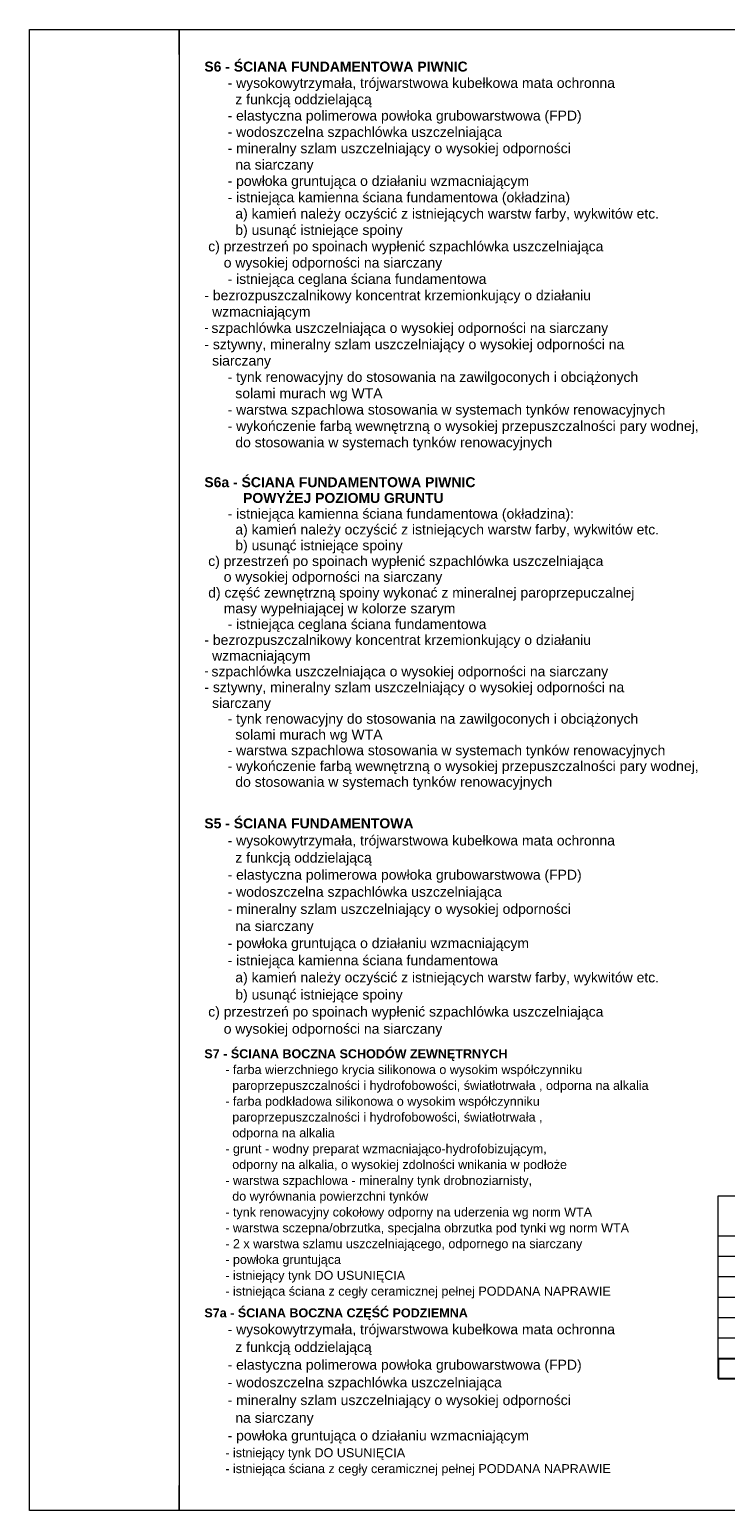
# Model space of a CAD drawing. Extents: x -145259 to -66341, y -2316 to 227384.
# Tile 13 of 143: x -109059 to -95115, y -2316 to 27384. Entities that reach past the tile are written whole.
import ezdxf

# ---------------------------------------------------------------- set-up
doc = ezdxf.new("R2010")
doc.units = 0
doc.header["$MEASUREMENT"] = 0
for name, color, linetype, lineweight in [('Arch opisy_Nr_Pióra__1', 7, 'Continuous', 25), ('Arch opisy_Nr_Pióra__21', 7, 'Continuous', 13), ('Arch opisy_Nr_Pióra__5', 7, 'Continuous', 13), ('ARCH TABELA_Nr_Pióra__21', 7, 'Continuous', 13)]:
    doc.layers.add(name, color=color, linetype=linetype, lineweight=lineweight)
doc.styles.add('GENERATED_STYLE_8', font='txt')

msp = doc.modelspace()

# ---------------------------------------------------------------- linework, layer by layer
at = {"layer": 'Arch opisy_Nr_Pióra__1', "linetype": 'Continuous'}
for p, q in [((-95259.9, 731.7), (-95259.9, 330.2)), ((-95259.9, 731.7), (-86259.9, 731.7)), ((-95259.9, 330.2), (-86259.9, 330.2))]:
    msp.add_line(p, q, dxfattribs=at)
at = {"layer": 'Arch opisy_Nr_Pióra__21', "linetype": 'Continuous'}
for p, q in [((-95259.9, 330.2), (-95259.9, 3994.8)), ((-95259.9, 3994.8), (-86259.9, 3994.8)), ((-95259.9, 3191.7), (-86259.9, 3191.7)), ((-95259.9, 2781.7), (-86259.9, 2781.7)), ((-95259.9, 2371.7), (-86259.9, 2371.7)), ((-95259.9, 1961.7), (-86259.9, 1961.7)), ((-95259.9, 1551.7), (-86259.9, 1551.7)), ((-95259.9, 1141.7), (-86259.9, 1141.7)), ((-95259.9, 731.7), (-86259.9, 731.7))]:
    msp.add_line(p, q, dxfattribs=at)
at = {"layer": 'ARCH TABELA_Nr_Pióra__21', "linetype": 'Continuous'}
for p, q in [((-109058.7, -2316.4), (-109058.7, 27383.6)), ((-109058.7, 27383.6), (-67258.7, 27383.6)), ((-106058.7, 27383.6), (-106058.7, -2316.4)), ((-106058.7, 26883.6), (-106058.7, 27383.6)), ((-106058.7, -2316.4), (-106058.7, -1816.4)), ((-67258.7, -2316.4), (-109058.7, -2316.4))]:
    msp.add_line(p, q, dxfattribs=at)

# ---------------------------------------------------------------- texts
at = {"layer": 'Arch opisy_Nr_Pióra__5', "linetype": 'Continuous', "width": 9728.552, "attachment_point": 1, "style": 'GENERATED_STYLE_8'}
for s, insert, char_height, line_spacing_factor in [('\\A1;{\\fArial|b1|i0|c0|p38;S6 - ŚCIANA FUNDAMENTOWA PIWNIC\\P\\fArial|b0|i0|c0|p38;      - wysokowytrzymała, trójwarstwowa kubełkowa mata ochronna \\P        z funkcją oddzielającą\\P      - elastyczna polimerowa powłoka grubowarstwowa (FPD)\\P      - wodoszczelna szpachlówka uszczelniająca\\P      - mineralny szlam uszczelniający o wysokiej odporności \\P        na siarczany\\P      - powłoka gruntująca o działaniu wzmacniającym\\P      - istniejąca kamienna ściana fundamentowa (okładzina)\\P        a) kamień należy oczyścić z istniejących warstw farby, wykwitów etc.\\P        b) usunąć istniejące spoiny\\P c) przestrzeń po spoinach wypłenić szpachlówka uszczelniająca \\P     o wysokiej odporności na siarczany\\P      - istniejąca ceglana ściana fundamentowa\\P- bezrozpuszczalnikowy koncentrat krzemionkujący o działaniu\\P  wzmacniającym\\P\\fCalibri|b0|i0|c0|p34;\\H0.857143x;- \\fArial|b0|i0|c0|p38;\\H1.166667x;szpachlówka uszczelniająca o wysokiej odporności na siarczany\\P- sztywny, mineralny szlam uszczelniający o wysokiej odporności na \\P  siarczany\\P      - tynk renowacyjny do stosowania na zawilgoconych i obciążonych \\P        solami murach wg WTA\\P      - warstwa szpachlowa stosowania w systemach tynków renowacyjnych\\P      - wykończenie farbą wewnętrzną o wysokiej przepuszczalności pary wodnej,\\P        do stosowania w systemach tynków renowacyjnych}', (-105557, 26742.3), 200, 0.982776), ('\\A1;{\\fArial|b1|i0|c0|p38;S6a - ŚCIANA FUNDAMENTOWA PIWNIC \\P          POWYŻEJ POZIOMU GRUNTU\\P\\fArial|b0|i0|c0|p38;      - istniejąca kamienna ściana fundamentowa (okładzina):\\P        a) kamień należy oczyścić z istniejących warstw farby, wykwitów etc.\\P        b) usunąć istniejące spoiny\\P c) przestrzeń po spoinach wypłenić szpachlówka uszczelniająca \\P     o wysokiej odporności na siarczany\\P d) część zewnętrzną spoiny wykonać z mineralnej paroprzepuczalnej \\P     masy wypełniającej w kolorze szarym\\P      - istniejąca ceglana ściana fundamentowa\\P- bezrozpuszczalnikowy koncentrat krzemionkujący o działaniu\\P  wzmacniającym\\P\\fCalibri|b0|i0|c0|p34;\\H0.857143x;- \\fArial|b0|i0|c0|p38;\\H1.166667x;szpachlówka uszczelniająca o wysokiej odporności na siarczany\\P- sztywny, mineralny szlam uszczelniający o wysokiej odporności na \\P  siarczany\\P      - tynk renowacyjny do stosowania na zawilgoconych i obciążonych \\P        solami murach wg WTA\\P      - warstwa szpachlowa stosowania w systemach tynków renowacyjnych\\P      - wykończenie farbą wewnętrzną o wysokiej przepuszczalności pary wodnej,\\P        do stosowania w systemach tynków renowacyjnych}', (-105557, 18406.3), 200, 0.948776), ('\\A1;{\\fArial|b1|i0|c0|p38;S5 - ŚCIANA FUNDAMENTOWA\\P\\fArial|b0|i0|c0|p38;      - wysokowytrzymała, trójwarstwowa kubełkowa mata ochronna \\P        z funkcją oddzielającą\\P      - elastyczna polimerowa powłoka grubowarstwowa (FPD)\\P      - wodoszczelna szpachlówka uszczelniająca\\P      - mineralny szlam uszczelniający o wysokiej odporności \\P        na siarczany\\P      - powłoka gruntująca o działaniu wzmacniającym\\P      - istniejąca kamienna ściana fundamentowa\\P        a) kamień należy oczyścić z istniejących warstw farby, wykwitów etc.\\P        b) usunąć istniejące spoiny\\P c) przestrzeń po spoinach wypłenić szpachlówka uszczelniająca \\P     o wysokiej odporności na siarczany}', (-105557, 11563.1), 200, 1.029575), ('\\A1;{\\fArial|b1|i0|c0|p38;S7 - ŚCIANA BOCZNA SCHODÓW ZEWNĘTRNYCH\\P\\fArial|b0|i0|c0|p38;      - farba wierzchniego krycia silikonowa o wysokim współczynniku \\P        paroprzepuszczalności i hydrofobowości, światłotrwała , odporna na alkalia \\P      - farba podkładowa silikonowa o wysokim współczynniku \\P        paroprzepuszczalności i hydrofobowości, światłotrwała , \\P        odporna na alkalia\\P      - grunt - wodny preparat wzmacniająco-hydrofobizującym, \\P        odporny na alkalia, o wysokiej zdolności wnikania w podłoże\\P      - warstwa szpachlowa - mineralny tynk drobnoziarnisty, \\P        do wyrównania powierzchni tynków\\P      - tynk renowacyjny cokołowy odporny na uderzenia wg norm WTA\\P      - warstwa sczepna/obrzutka, specjalna obrzutka pod tynki wg norm WTA\\P      - 2 x warstwa szlamu uszczelniającego, odpornego na siarczany\\P      - powłoka gruntująca\\P      - istniejący tynk DO USUNIĘCIA\\P      - istniejąca ściana z cegły ceramicznej pełnej PODDANA NAPRAWIE}', (-105557, 6932.2), 180, 1.057938), ('\\A1;{\\fArial|b1|i0|c0|p38;S7a - ŚCIANA BOCZNA CZĘŚĆ PODZIEMNA\\P\\fArial|b0|i0|c0|p38;\\H1.111111x;      - wysokowytrzymała, trójwarstwowa kubełkowa mata ochronna \\P        z funkcją oddzielającą\\P      - elastyczna polimerowa powłoka grubowarstwowa (FPD)\\P      - wodoszczelna szpachlówka uszczelniająca\\P      - mineralny szlam uszczelniający o wysokiej odporności \\P        na siarczany\\P      - powłoka gruntująca o działaniu wzmacniającym\\P\\H0.900000x;      - istniejący tynk DO USUNIĘCIA\\P      - istniejąca ściana z cegły ceramicznej pełnej PODDANA NAPRAWIE}', (-105557, 1734.9), 180, 1.064761)]:
    msp.add_mtext(s, dxfattribs=dict(at, insert=insert, char_height=char_height, line_spacing_factor=line_spacing_factor))

doc.saveas('drawing.dxf')
